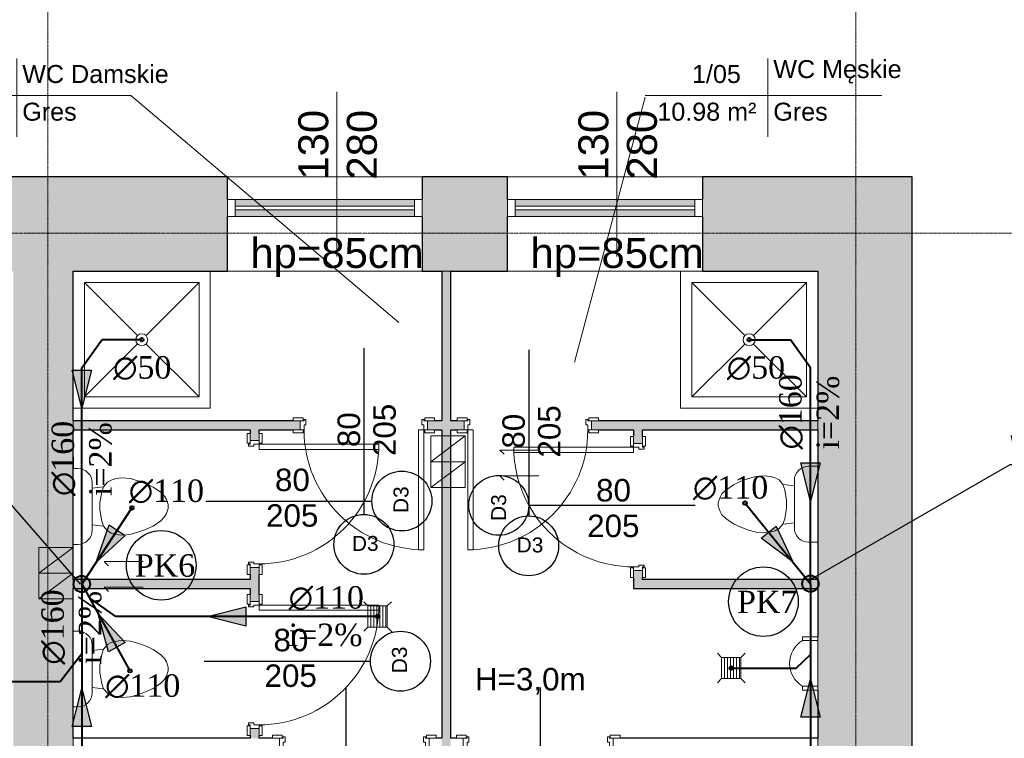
# Model space of a CAD drawing. Header units: inches. Extents: x -112469 to 885939, y -131046 to 286269.
# Tile 117 of 138: x 165295 to 171868, y -42202 to -37402. Entities that reach past the tile are written whole.
import ezdxf
from ezdxf import colors
from ezdxf.entities.mleader import LeaderData, LeaderLine
from ezdxf.math import Vec2, Vec3

# ---------------------------------------------------------------- set-up
doc = ezdxf.new("R2010")
doc.units = ezdxf.units.IN
doc.header["$MEASUREMENT"] = 0
doc.linetypes.add('Linia siatki', pattern=[0.9925, 0.47, -0.2175, 0.0875, -0.2175])
for name, color, linetype, lineweight in [('_IS_kan san', 34, 'Continuous', 40), ('_IS_kan san_opis', 34, 'Continuous', 25), ('A-AREA-IDEN', 251, 'Continuous', 9), ('A-DETL', 251, 'Continuous', 9), ('A-DETL-MEDM', 251, 'Continuous', 25), ('A-DETL-THIN', 251, 'Continuous', 9), ('A-DOOR', 251, 'Continuous', 9), ('A-DOOR-FRAM', 251, 'Continuous', 18), ('A-GLAZ', 251, 'Continuous', 9), ('A-WALL', 251, 'Continuous', 9), ('A-WALL-PATT', 254, 'Continuous', 25), ('G-ANNO-TEXT', 251, 'Continuous', 9), ('I-WALL', 251, 'Continuous', 9), ('P-SANR-FIXT', 251, 'Continuous', 9), ('S-GRID', 251, 'Continuous', 9)]:
    doc.layers.add(name, color=color, linetype=linetype, lineweight=lineweight)
doc.styles.add('Arial_1', font='arial.ttf', dxfattribs={"height": 12})
doc.styles.add('Arial_2', font='arial.ttf', dxfattribs={"height": 10})
doc.styles.add('Arial_3', font='arial.ttf', dxfattribs={"height": 15})
doc.styles.add('Arial_5', font='arial.ttf', dxfattribs={"height": 20})
doc.styles.add('krzysiek', font='times.ttf')
doc.styles.get("Standard").update_dxf_attribs({"font": 'arial.ttf'})

# ---------------------------------------------------------------- blocks, each defined once
blk = doc.blocks.new('Etyk_pom_1_mala - Etyk_pom_1_mala-219433-4_Poziom piętra')
at = {"layer": 'A-AREA-IDEN'}
for p, q in [((-0.0958, 0.1444), (-0.0958, -0.3781)), ((-0.9154, -0.1015), (0.6661, -0.1015))]:
    blk.add_line(p, q, dxfattribs=at)
blk = doc.blocks.new('Pisuar - ścienny - 3D - Pisuar - ścienny - 3D-657644-4_Poziom piętra')
at = {"layer": 'P-SANR-FIXT'}
for p, q in [((-28.69, -31.5), (6.92, -31.5)), ((-28.69, -41.66), (-28.69, -31.5)), ((-26.15, -36.19), (-26.15, -31.5)), ((-26.15, -41.66), (-26.15, -31.5)), ((4.33, -31.5), (4.33, -36.19)), ((4.33, -41.66), (4.33, -31.5)), ((6.92, -31.5), (6.92, -41.66)), ((4.33, -36.19), (-26.15, -36.19)), ((-26.15, -41.66), (-28.69, -41.66)), ((6.92, -41.66), (4.33, -41.66))]:
    blk.add_line(p, q, dxfattribs=at)
blk.add_arc((-10.91, -32.5), 17.78, 211.00272, 328.99728, dxfattribs=at)
blk = doc.blocks.new('wewnetrzne dwupanelowe - 900 x 2100mm-714194-4_Poziom piętra')
at = {"layer": 'A-DOOR'}
for p, q in [((-54.64, 5.32), (-48.14, 5.32)), ((-54.64, 3.32), (-54.64, 5.32)), ((-48.14, 3.32), (-54.64, 3.32)), ((-48.14, 5.32), (-48.14, 3.32)), ((48.13, 5.32), (54.63, 5.32)), ((48.13, 3.32), (48.13, 5.32)), ((54.63, 3.32), (48.13, 3.32)), ((54.63, 5.32), (54.63, 3.32)), ((-54.64, -2.68), (-48.14, -2.68)), ((-54.64, -4.68), (-54.64, -2.68)), ((-48.14, -4.68), (-54.64, -4.68)), ((-48.14, -2.68), (-48.14, -4.68)), ((48.13, -2.68), (54.63, -2.68)), ((48.13, -4.68), (48.13, -2.68)), ((54.63, -4.68), (48.13, -4.68)), ((54.63, -2.68), (54.63, -4.68))]:
    blk.add_line(p, q, dxfattribs=at)
at = {"layer": 'A-DOOR', "lineweight": 18}
for p, q in [((44, -2.68), (47.5, -2.68)), ((44, -97.68), (44, -2.68)), ((47.5, -2.68), (47.5, -97.68)), ((47.5, -97.68), (44, -97.68))]:
    blk.add_line(p, q, dxfattribs=at)
at = {"layer": 'A-DOOR'}
blk.add_arc((47.5, -2.68), 95, 180, 270, dxfattribs=at)
at = {"layer": 'A-DOOR-FRAM'}
for p, q in [((-50, 3.32), (-47.5, 3.32)), ((-50, -2.68), (-50, 3.32)), ((-47.5, 4.31), (-46.23, 4.31)), ((-47.5, 3.32), (-47.5, 4.31)), ((-47.5, 0.82), (-47.5, -2.68)), ((-46.23, 0.82), (-47.5, 0.82)), ((-46.23, 4.31), (-46.23, 0.82)), ((46.23, 4.31), (47.5, 4.31)), ((46.23, 0.82), (46.23, 4.31)), ((47.5, 0.82), (46.23, 0.82)), ((47.5, 4.31), (47.5, 3.32)), ((47.5, 3.32), (50, 3.32)), ((47.5, -2.68), (47.5, 0.82)), ((50, 3.32), (50, -2.68)), ((-47.5, -2.68), (-50, -2.68)), ((50, -2.68), (47.5, -2.68))]:
    blk.add_line(p, q, dxfattribs=at)
blk = doc.blocks.new('Muszla klozetowa domowa - 3D - Muszla klozetowa domowa - 3D-336748-4_Poziom piętra')
at = {"layer": 'P-SANR-FIXT'}
for p, q in [((-25.34, 29.84), (-25.34, 35.97)), ((25.34, 35.97), (25.34, 29.84)), ((15.87, 20.38), (-15.88, 20.38)), ((-12.35, 20.38), (-13.23, 12.7)), ((12.35, 20.38), (13.23, 12.7)), ((-9.74, 13.97), (-13.23, 12.7)), ((-2.54, 15.24), (-9.74, 13.97)), ((2.54, 15.24), (-2.54, 15.24)), ((9.74, 13.97), (2.54, 15.24)), ((13.23, 12.7), (9.74, 13.97)), ((-17.7, 7.62), (-18.38, 5.08)), ((-16.26, 10.16), (-17.7, 7.62)), ((-13.23, 12.7), (-16.26, 10.16)), ((16.26, 10.16), (13.23, 12.7)), ((17.7, 7.62), (16.26, 10.16)), ((18.38, 5.08), (17.7, 7.62)), ((-18.83, 2.53), (-19.05, 0)), ((-19.05, 0), (-18.61, -5.06)), ((-18.38, 5.08), (-18.83, 2.53)), ((18.83, 2.53), (18.38, 5.08)), ((18.61, -5.06), (19.05, 0)), ((19.05, 0), (18.83, 2.53)), ((-18.61, -5.06), (-17.24, -10.16)), ((17.24, -10.16), (18.61, -5.06)), ((-17.24, -10.16), (-15.39, -15.24)), ((15.39, -15.24), (17.24, -10.16)), ((-15.39, -15.24), (-13.02, -20.32)), ((13.02, -20.32), (15.39, -15.24)), ((-13.02, -20.32), (-9.5, -25.4)), ((-9.5, -25.4), (-6.96, -27.94)), ((6.96, -27.94), (9.5, -25.4)), ((9.5, -25.4), (13.02, -20.32)), ((-6.96, -27.94), (-4.76, -29.21)), ((-4.76, -29.21), (-1.27, -30.48)), ((-1.27, -30.48), (1.27, -30.48)), ((1.27, -30.48), (4.76, -29.21)), ((4.76, -29.21), (6.96, -27.94))]:
    blk.add_line(p, q, dxfattribs=at)
for centre, start, end in [((-15.88, 29.84), 180, 270), ((15.87, 29.84), 270, 360)]:
    blk.add_arc(centre, 9.46, start, end, dxfattribs=at)
blk = doc.blocks.new('Kabina prysznicowa - 2D - Kabina prysznicowa - 2D-V1-4_Poziom piętra')
at = {"layer": 'P-SANR-FIXT'}
for p, q in [((0, 0), (0, 91.5)), ((7.5, 84), (42.86, 48.64)), ((7.5, 7.5), (7.5, 84)), ((7.5, 84), (84, 84)), ((84, 84), (48.64, 48.64)), ((84, 84), (84, 7.5)), ((42.99, 42.99), (7.5, 7.5)), ((48.51, 42.99), (84, 7.5)), ((84, 7.5), (7.5, 7.5)), ((91.5, 0), (0, 0))]:
    blk.add_line(p, q, dxfattribs=at)
for start, end in [(360, 180), (180, 360)]:
    blk.add_arc((45.75, 45.75), 4, start, end, dxfattribs=at)
blk = doc.blocks.new('Kabina prysznicowa - 2D - Kabina prysznicowa - 2D-339464-4_Poziom piętra')
at = {"layer": 'P-SANR-FIXT'}
for p, q in [((91.5, 91.5), (91.5, 0)), ((7.5, 84), (42.86, 48.64)), ((7.5, 7.5), (7.5, 84)), ((7.5, 84), (84, 84)), ((84, 84), (48.64, 48.64)), ((84, 84), (84, 7.5)), ((42.99, 42.99), (7.5, 7.5)), ((48.51, 42.99), (84, 7.5)), ((84, 7.5), (7.5, 7.5)), ((91.5, 0), (0, 0))]:
    blk.add_line(p, q, dxfattribs=at)
for start, end in [(360, 180), (180, 360)]:
    blk.add_arc((45.75, 45.75), 4, start, end, dxfattribs=at)
blk = doc.blocks.new('wewnetrzne dwupanelowe - 800 x 2100mm 2-634845-4_Poziom piętra')
at = {"layer": 'A-DOOR', "lineweight": 18}
for p, q in [((40, 82.68), (36.5, 82.68)), ((36.5, 82.68), (36.5, 2.68)), ((40, 2.68), (40, 82.68)), ((36.5, 2.68), (40, 2.68))]:
    blk.add_line(p, q, dxfattribs=at)
at = {"layer": 'A-DOOR'}
for p, q in [((-40.64, 4.68), (-47.14, 4.68)), ((-47.14, 4.68), (-47.14, 2.68)), ((-47.14, 2.68), (-40.64, 2.68)), ((-40.64, 2.68), (-40.64, 4.68)), ((47.13, 4.68), (40.63, 4.68)), ((40.63, 4.68), (40.63, 2.68)), ((40.63, 2.68), (47.13, 2.68)), ((47.13, 2.68), (47.13, 4.68)), ((-40.64, -3.32), (-47.14, -3.32)), ((-47.14, -3.32), (-47.14, -5.32)), ((-47.14, -5.32), (-40.64, -5.32)), ((-40.64, -5.32), (-40.64, -3.32)), ((47.13, -3.32), (40.63, -3.32)), ((40.63, -3.32), (40.63, -5.32)), ((40.63, -5.32), (47.13, -5.32)), ((47.13, -5.32), (47.13, -3.32))]:
    blk.add_line(p, q, dxfattribs=at)
blk.add_arc((40, 2.68), 80, 90, 180, dxfattribs=at)
at = {"layer": 'A-DOOR-FRAM'}
for p, q in [((-40, 2.68), (-42.5, 2.68)), ((-42.5, 2.68), (-42.5, -3.32)), ((-40, -0.82), (-40, 2.68)), ((40, 2.68), (40, -0.82)), ((42.5, 2.68), (40, 2.68)), ((42.5, -3.32), (42.5, 2.68)), ((-42.5, -3.32), (-40, -3.32)), ((-38.73, -0.82), (-40, -0.82)), ((-40, -3.32), (-40, -4.31)), ((-40, -4.31), (-38.73, -4.31)), ((-38.73, -4.31), (-38.73, -0.82)), ((40, -0.82), (38.73, -0.82)), ((38.73, -0.82), (38.73, -4.31)), ((38.73, -4.31), (40, -4.31)), ((40, -4.31), (40, -3.32)), ((40, -3.32), (42.5, -3.32))]:
    blk.add_line(p, q, dxfattribs=at)
blk = doc.blocks.new('wewnetrzne dwupanelowe - 900 x 2100mm-714195-4_Poziom piętra')
at = {"layer": 'A-DOOR', "lineweight": 18}
for p, q in [((47.5, 97.68), (44, 97.68)), ((44, 97.68), (44, 2.68)), ((47.5, 2.68), (47.5, 97.68)), ((44, 2.68), (47.5, 2.68))]:
    blk.add_line(p, q, dxfattribs=at)
at = {"layer": 'A-DOOR'}
for p, q in [((-48.14, 4.68), (-54.64, 4.68)), ((-54.64, 4.68), (-54.64, 2.68)), ((-54.64, 2.68), (-48.14, 2.68)), ((-48.14, 2.68), (-48.14, 4.68)), ((54.63, 4.68), (48.13, 4.68)), ((48.13, 4.68), (48.13, 2.68)), ((48.13, 2.68), (54.63, 2.68)), ((54.63, 2.68), (54.63, 4.68)), ((-48.14, -3.32), (-54.64, -3.32)), ((-54.64, -3.32), (-54.64, -5.32)), ((-54.64, -5.32), (-48.14, -5.32)), ((-48.14, -5.32), (-48.14, -3.32)), ((54.63, -3.32), (48.13, -3.32)), ((48.13, -3.32), (48.13, -5.32)), ((48.13, -5.32), (54.63, -5.32)), ((54.63, -5.32), (54.63, -3.32))]:
    blk.add_line(p, q, dxfattribs=at)
blk.add_arc((47.5, 2.68), 95, 90, 180, dxfattribs=at)
at = {"layer": 'A-DOOR-FRAM'}
for p, q in [((-47.5, 2.68), (-50, 2.68)), ((-50, 2.68), (-50, -3.32)), ((-47.5, -0.82), (-47.5, 2.68)), ((47.5, 2.68), (47.5, -0.82)), ((50, 2.68), (47.5, 2.68)), ((50, -3.32), (50, 2.68)), ((-50, -3.32), (-47.5, -3.32)), ((-46.23, -0.82), (-47.5, -0.82)), ((-47.5, -3.32), (-47.5, -4.31)), ((-47.5, -4.31), (-46.23, -4.31)), ((-46.23, -4.31), (-46.23, -0.82)), ((47.5, -0.82), (46.23, -0.82)), ((46.23, -0.82), (46.23, -4.31)), ((46.23, -4.31), (47.5, -4.31)), ((47.5, -4.31), (47.5, -3.32)), ((47.5, -3.32), (50, -3.32))]:
    blk.add_line(p, q, dxfattribs=at)
blk = doc.blocks.new('wewnetrzne dwupanelowe - 800 x 2100mm 2-634844-4_Poziom piętra')
at = {"layer": 'A-DOOR'}
for p, q in [((-47.14, 5.32), (-40.64, 5.32)), ((-47.14, 3.32), (-47.14, 5.32)), ((-40.64, 3.32), (-47.14, 3.32)), ((-40.64, 5.32), (-40.64, 3.32)), ((40.63, 5.32), (47.13, 5.32)), ((40.63, 3.32), (40.63, 5.32)), ((47.13, 3.32), (40.63, 3.32)), ((47.13, 5.32), (47.13, 3.32)), ((-47.14, -2.68), (-40.64, -2.68)), ((-47.14, -4.68), (-47.14, -2.68)), ((-40.64, -4.68), (-47.14, -4.68)), ((-40.64, -2.68), (-40.64, -4.68)), ((40.63, -2.68), (47.13, -2.68)), ((40.63, -4.68), (40.63, -2.68)), ((47.13, -4.68), (40.63, -4.68)), ((47.13, -2.68), (47.13, -4.68))]:
    blk.add_line(p, q, dxfattribs=at)
at = {"layer": 'A-DOOR', "lineweight": 18}
for p, q in [((36.5, -2.68), (40, -2.68)), ((36.5, -82.68), (36.5, -2.68)), ((40, -2.68), (40, -82.68)), ((40, -82.68), (36.5, -82.68))]:
    blk.add_line(p, q, dxfattribs=at)
at = {"layer": 'A-DOOR'}
blk.add_arc((40, -2.68), 80, 180, 270, dxfattribs=at)
at = {"layer": 'A-DOOR-FRAM'}
for p, q in [((-42.5, 3.32), (-40, 3.32)), ((-42.5, -2.68), (-42.5, 3.32)), ((-40, 4.31), (-38.73, 4.31)), ((-40, 3.32), (-40, 4.31)), ((-40, 0.82), (-40, -2.68)), ((-38.73, 0.82), (-40, 0.82)), ((-38.73, 4.31), (-38.73, 0.82)), ((38.73, 4.31), (40, 4.31)), ((38.73, 0.82), (38.73, 4.31)), ((40, 0.82), (38.73, 0.82)), ((40, 4.31), (40, 3.32)), ((40, 3.32), (42.5, 3.32)), ((40, -2.68), (40, 0.82)), ((42.5, 3.32), (42.5, -2.68)), ((-40, -2.68), (-42.5, -2.68)), ((42.5, -2.68), (40, -2.68))]:
    blk.add_line(p, q, dxfattribs=at)
blk = doc.blocks.new('Muszla klozetowa domowa - 3D - Muszla klozetowa domowa - 3D-412173-4_Poziom piętra')
at = {"layer": 'P-SANR-FIXT'}
for p, q in [((-9.5, 25.4), (-6.96, 27.94)), ((-6.96, 27.94), (-4.76, 29.21)), ((-4.76, 29.21), (-1.27, 30.48)), ((-1.27, 30.48), (1.27, 30.48)), ((1.27, 30.48), (4.76, 29.21)), ((4.76, 29.21), (6.96, 27.94)), ((6.96, 27.94), (9.5, 25.4)), ((-15.39, 15.24), (-13.02, 20.32)), ((-13.02, 20.32), (-9.5, 25.4)), ((9.5, 25.4), (13.02, 20.32)), ((13.02, 20.32), (15.39, 15.24)), ((-17.24, 10.16), (-15.39, 15.24)), ((15.39, 15.24), (17.24, 10.16)), ((-18.61, 5.06), (-17.24, 10.16)), ((17.24, 10.16), (18.61, 5.06)), ((-19.05, 0), (-18.61, 5.06)), ((18.61, 5.06), (19.05, 0)), ((-18.83, -2.53), (-19.05, 0)), ((-18.38, -5.08), (-18.83, -2.53)), ((-17.7, -7.62), (-18.38, -5.08)), ((18.38, -5.08), (17.7, -7.62)), ((18.83, -2.53), (18.38, -5.08)), ((19.05, 0), (18.83, -2.53)), ((-16.26, -10.16), (-17.7, -7.62)), ((-13.23, -12.7), (-16.26, -10.16)), ((-9.74, -13.97), (-13.23, -12.7)), ((-12.35, -20.38), (-13.23, -12.7)), ((13.23, -12.7), (9.74, -13.97)), ((12.35, -20.38), (13.23, -12.7)), ((16.26, -10.16), (13.23, -12.7)), ((17.7, -7.62), (16.26, -10.16)), ((-2.54, -15.24), (-9.74, -13.97)), ((2.54, -15.24), (-2.54, -15.24)), ((9.74, -13.97), (2.54, -15.24)), ((15.87, -20.38), (-15.88, -20.38)), ((-25.34, -29.84), (-25.34, -32.97)), ((25.34, -32.97), (25.34, -29.84))]:
    blk.add_line(p, q, dxfattribs=at)
for centre, start, end in [((-15.88, -29.84), 90, 180), ((15.87, -29.84), 0, 90)]:
    blk.add_arc(centre, 9.46, start, end, dxfattribs=at)
blk = doc.blocks.new('Aluminum_1 szybowe - Okno 130_265 p_85 wymiana-632273-4_Poziom piętra')
at = {"layer": 'A-GLAZ'}
h = blk.add_hatch(color=256, dxfattribs=at)
h.paths.add_polyline_path([(-12.24, 7.73), (-12.24, 12.17), (-132.08, 12.17), (-132.08, 7.73), (-57.74, 7.73)])
h.paths.add_polyline_path([(-57.74, 14.71), (-12.24, 14.71), (-12.24, 19.16), (-132.08, 19.16), (-132.08, 14.71)])
at = {"layer": 'A-GLAZ', "lineweight": 18}
for p, q in [((-132.08, 19.16), (-137.16, 19.16)), ((-137.16, 19.16), (-137.16, 7.73)), ((-132.08, 7.73), (-132.08, 19.16)), ((-12.24, 14.71), (-132.08, 14.71)), ((-132.08, 14.71), (-132.08, 12.17)), ((-7.16, 19.16), (-12.24, 19.16)), ((-12.24, 19.16), (-12.24, 7.73)), ((-12.24, 12.17), (-12.24, 14.71)), ((-7.16, 7.73), (-7.16, 19.16)), ((-137.16, 7.73), (-132.08, 7.73)), ((-132.08, 12.17), (-12.24, 12.17)), ((-12.24, 7.73), (-7.16, 7.73))]:
    blk.add_line(p, q, dxfattribs=at)
at = {"layer": 'A-GLAZ'}
for p, q in [((-132.08, 19.16), (-12.24, 19.16)), ((-12.24, 7.73), (-132.08, 7.73))]:
    blk.add_line(p, q, dxfattribs=at)
blk = doc.blocks.new('PIĘTRO')
at = {"layer": 'A-WALL-PATT', "lineweight": 9}
h = blk.add_hatch(color=251, dxfattribs=at)
h.paths.add_polyline_path([(23852.2, -731.43), (24052.2, -731.43), (24052.2, -101.43), (23386.8, -101.43), (23386.8, -731.43)])
h.paths.add_polyline_path([(19052.2, -731.43), (21012.2, -731.43), (21012.2, -101.43), (19052.2, -101.43)])
h = blk.add_hatch(color=251, dxfattribs=at)
h.paths.add_polyline_path([(27152.2, -731.43), (27152.2, -101.43), (26582.2, -101.43), (26582.2, -731.43), (26772.2, -731.43)])
h.paths.add_polyline_path([(29222.2, -731.43), (29222.2, -101.43), (28452.2, -101.43), (28452.2, -731.43)])
h.paths.add_polyline_path([(24454.07, -731.43), (25282.2, -731.43), (25282.2, -101.43), (24052.2, -101.43), (24052.2, -731.43), (24252.2, -731.43)])
h = blk.add_hatch(color=251, dxfattribs=at)
h.paths.add_polyline_path([(29222.2, -15201.43), (29852.2, -15201.43), (29852.2, -7476.43), (29222.2, -7476.43), (29222.2, -9148.85)])
h.paths.add_polyline_path([(29702.2, -5576.43), (29852.2, -5576.43), (29852.2, -101.43), (29222.2, -101.43), (29222.2, -5576.43), (29587.9, -5576.43)])
for points in [[(24252.2, -5211.43), (24252.2, -731.43), (23852.2, -731.43), (23852.2, -5211.43)], [(26772.2, -5211.43), (26772.2, -731.43), (26712.2, -731.43), (26712.2, -5211.43)], [(25662.62, -1791.43), (25662.62, -1731.43), (24252.2, -1731.43), (24252.2, -1791.43), (25492.62, -1791.43)], [(29222.2, -1791.43), (29222.2, -1731.43), (27822.62, -1731.43), (27822.62, -1791.43), (28509.91, -1791.43)], [(24252.2, -2851.43), (25432.62, -2851.43), (25432.62, -2791.43), (24252.2, -2791.43)], [(29222.2, -2851.43), (29222.2, -2791.43), (28052.62, -2791.43), (28052.62, -2851.43)]]:
    blk.add_hatch(color=251, dxfattribs=at).paths.add_polyline_path(points)
h = blk.add_hatch(color=251, dxfattribs=at)
h.paths.add_polyline_path([(26663.97, -1791.43), (26712.2, -1791.43), (26712.2, -1731.43), (26617.62, -1731.43), (26617.62, -1791.43)])
h.paths.add_polyline_path([(25662.62, -1791.43), (25767.62, -1791.43), (25767.62, -1731.43), (25662.62, -1731.43)])
h = blk.add_hatch(color=251, dxfattribs=at)
h.paths.add_polyline_path([(26815.85, -1791.43), (26862.2, -1791.43), (26862.2, -1731.43), (26772.2, -1731.43), (26772.2, -1791.43)])
h.paths.add_polyline_path([(27822.62, -1791.43), (27822.62, -1731.43), (27712.2, -1731.43), (27712.2, -1791.43), (27758.55, -1791.43)])
h = blk.add_hatch(color=251, dxfattribs=at)
h.paths.add_polyline_path([(25492.62, -3851.43), (25492.62, -3786.46), (25432.62, -3786.46), (25432.62, -3851.43)])
h.paths.add_polyline_path([(25432.62, -2936.46), (25492.62, -2936.46), (25492.62, -2711.46), (25432.62, -2711.46), (25432.62, -2890.11)])
h.paths.add_polyline_path([(25432.62, -1861.46), (25492.62, -1861.46), (25492.62, -1791.43), (25432.62, -1791.43), (25432.62, -1815.11)])
h = blk.add_hatch(color=251, dxfattribs=at)
h.paths.add_polyline_path([(28052.62, -2851.43), (28052.62, -2731.46), (27992.62, -2731.46), (27992.62, -2851.43)])
h.paths.add_polyline_path([(27992.62, -1881.46), (28052.62, -1881.46), (28052.62, -1791.43), (27992.62, -1791.43), (27992.62, -1835.11)])
at = {"layer": 'A-AREA-IDEN', "color": 251}
for p, q in [((26425.44, -1073.34), (24636.73, 442.76)), ((27599.14, -1339.27), (28069.45, 432.02))]:
    blk.add_line(p, q, dxfattribs=at)
at = {"layer": 'A-DETL', "color": 251, "lineweight": 18}
for p, q in [((26868.97, -1831.46), (26638.97, -2003.54)), ((26638.97, -1831.46), (26638.97, -2003.54)), ((26868.97, -1831.46), (26638.97, -1831.46)), ((26868.97, -2003.54), (26868.97, -1831.46)), ((27100.98, -1925.78), (27129.26, -1954.06)), ((27360.98, -1925.78), (27100.98, -1925.78)), ((26868.97, -2003.54), (26638.97, -2175.63)), ((26638.97, -2003.54), (26638.97, -2175.63)), ((26868.97, -2003.54), (26638.97, -2003.54)), ((26868.97, -2175.63), (26868.97, -2003.54)), ((27100.98, -2097.87), (27129.26, -2126.15)), ((27360.98, -2097.87), (27100.98, -2097.87)), ((26868.97, -2175.63), (26638.97, -2175.63)), ((26638.97, -2175.63), (26868.97, -2175.63)), ((24252.2, -2576.46), (24022.2, -2748.54)), ((24022.2, -2576.46), (24022.2, -2748.54)), ((24252.2, -2576.46), (24022.2, -2576.46)), ((24252.2, -2748.54), (24252.2, -2576.46)), ((24459.21, -2670.78), (24487.5, -2699.06)), ((24719.21, -2670.78), (24459.21, -2670.78)), ((24459.21, -2670.78), (24719.21, -2670.78)), ((24252.2, -2748.54), (24022.2, -2920.63)), ((24022.2, -2748.54), (24022.2, -2920.63)), ((24252.2, -2748.54), (24022.2, -2748.54)), ((24252.2, -2748.54), (24022.2, -2748.54)), ((24022.2, -2748.54), (24252.2, -2748.54)), ((24252.2, -2920.63), (24252.2, -2748.54)), ((24459.21, -2842.87), (24487.5, -2871.15)), ((24719.21, -2842.87), (24459.21, -2842.87)), ((24459.21, -2842.87), (24719.21, -2842.87)), ((24252.2, -2920.63), (24022.2, -2920.63)), ((24022.2, -2920.63), (24252.2, -2920.63))]:
    blk.add_line(p, q, dxfattribs=at)
at = {"layer": 'A-DETL-MEDM', "color": 251}
for p, q in [((26192.62, -1246), (26192.62, -2356)), ((27292.62, -1256), (27292.62, -2366)), ((25136.37, -2266.46), (26246.37, -2266.46)), ((28403.12, -2295.22), (27293.12, -2295.22)), ((25126.37, -3336.43), (26236.37, -3336.43)), ((26072.2, -3512.89), (26072.2, -4622.89)), ((27370.42, -3512.89), (27370.42, -4622.89))]:
    blk.add_line(p, q, dxfattribs=at)
for centre in [(26446.37, -2266.46), (27093.12, -2295.22), (26192.62, -2556), (27292.62, -2566), (26436.37, -3336.43)]:
    blk.add_circle(centre, 200, dxfattribs=at)
at = {"layer": 'A-DETL-THIN', "color": 251}
for p, q in [((26011.8, 467.55), (26011.8, -632.45)), ((27881.8, 467.55), (27881.8, -632.45)), ((26219.42, -2967.57), (26191.14, -2939.29)), ((26347.64, -2967.57), (26375.92, -2939.29)), ((26219.42, -3108.17), (26219.42, -2967.57)), ((26219.42, -2967.57), (26347.64, -2967.57)), ((26239.42, -2967.57), (26239.42, -3108.17)), ((26259.42, -2967.57), (26259.42, -3108.17)), ((26279.42, -2967.57), (26279.42, -3108.17)), ((26299.42, -2967.57), (26299.42, -3108.17)), ((26319.42, -2967.57), (26319.42, -3108.17)), ((26339.42, -2967.57), (26339.42, -3108.17)), ((26347.64, -2967.57), (26347.64, -3108.17)), ((26219.42, -3108.17), (26191.14, -3136.46)), ((26347.64, -3108.17), (26219.42, -3108.17)), ((26347.64, -3108.17), (26383.12, -3143.65)), ((28580.9, -3311.85), (28552.62, -3283.56)), ((28709.12, -3311.85), (28737.4, -3283.56)), ((28580.9, -3452.45), (28580.9, -3311.85)), ((28580.9, -3311.85), (28709.12, -3311.85)), ((28600.9, -3311.85), (28600.9, -3452.45)), ((28620.9, -3311.85), (28620.9, -3452.45)), ((28640.9, -3311.85), (28640.9, -3452.45)), ((28660.9, -3311.85), (28660.9, -3452.45)), ((28680.9, -3311.85), (28680.9, -3452.45)), ((28700.9, -3311.85), (28700.9, -3452.45)), ((28709.12, -3311.85), (28709.12, -3452.45)), ((28580.9, -3452.45), (28552.62, -3480.73)), ((28709.12, -3452.45), (28580.9, -3452.45)), ((28709.12, -3452.45), (28737.4, -3480.73))]:
    blk.add_line(p, q, dxfattribs=at)
at = {"layer": 'A-WALL', "color": 251, "lineweight": 25}
for p, q in [((25282.2, -101.43), (23386.8, -101.43)), ((25282.2, -251.43), (25282.2, -101.43)), ((26582.2, -101.43), (26582.2, -251.43)), ((27152.2, -101.43), (26582.2, -101.43)), ((27152.2, -251.43), (27152.2, -101.43)), ((28452.2, -101.43), (28452.2, -251.43)), ((29852.2, -101.43), (28452.2, -101.43)), ((29852.2, -5576.43), (29852.2, -101.43)), ((25282.2, -731.43), (25282.2, -365.73)), ((26582.2, -365.73), (26582.2, -731.43)), ((27152.2, -731.43), (27152.2, -365.73)), ((28452.2, -365.73), (28452.2, -731.43)), ((24252.2, -731.43), (25282.2, -731.43)), ((26582.2, -731.43), (26712.2, -731.43)), ((26712.2, -731.43), (26712.2, -1731.43)), ((26772.2, -1731.43), (26772.2, -731.43)), ((26772.2, -731.43), (27152.2, -731.43)), ((28452.2, -731.43), (29222.2, -731.43)), ((29222.2, -731.43), (29222.2, -1731.43)), ((25721.27, -1731.43), (24252.2, -1731.43)), ((26712.2, -1731.43), (26663.97, -1731.43)), ((26815.85, -1731.43), (26772.2, -1731.43)), ((29222.2, -1731.43), (27758.55, -1731.43)), ((24252.2, -1791.43), (25432.62, -1791.43)), ((25432.62, -1791.43), (25432.62, -1815.11)), ((25492.62, -1791.43), (25721.27, -1791.43)), ((25492.62, -1815.11), (25492.62, -1791.43)), ((26663.97, -1791.43), (26712.2, -1791.43)), ((26712.2, -1791.43), (26712.2, -3851.43)), ((26772.2, -1791.43), (26815.85, -1791.43)), ((26772.2, -3851.43), (26772.2, -1791.43)), ((27758.55, -1791.43), (27992.62, -1791.43)), ((27992.62, -1791.43), (27992.62, -1835.11)), ((28052.62, -1835.11), (28052.62, -1791.43)), ((28052.62, -1791.43), (29222.2, -1791.43)), ((29222.2, -1791.43), (29222.2, -2791.43)), ((25432.62, -2757.81), (25432.62, -2791.43)), ((25492.62, -2890.11), (25492.62, -2757.81)), ((25432.62, -2791.43), (24252.2, -2791.43)), ((27992.62, -2777.81), (27992.62, -2851.43)), ((28052.62, -2791.43), (28052.62, -2777.81)), ((29222.2, -2791.43), (28052.62, -2791.43)), ((24252.2, -2851.43), (25432.62, -2851.43)), ((25432.62, -2851.43), (25432.62, -2890.11)), ((27992.62, -2851.43), (29222.2, -2851.43)), ((29222.2, -2851.43), (29222.2, -3173.37)), ((29222.2, -3529.49), (29222.2, -3851.43)), ((25432.62, -3851.43), (24252.2, -3851.43)), ((25432.62, -3832.81), (25432.62, -3851.43)), ((25492.62, -3851.43), (25492.62, -3832.81)), ((25582.62, -3851.43), (25492.62, -3851.43)), ((26712.2, -3851.43), (26675.32, -3851.43)), ((26809.92, -3851.43), (26772.2, -3851.43)), ((29222.2, -3851.43), (27902.62, -3851.43))]:
    blk.add_line(p, q, dxfattribs=at)
at = {"layer": 'A-WALL', "color": 251}
for p, q in [((25282.2, -101.43), (26582.2, -101.43)), ((27152.2, -101.43), (28452.2, -101.43)), ((26582.2, -731.43), (25282.2, -731.43)), ((26772.2, -731.43), (26712.2, -731.43)), ((28452.2, -731.43), (27152.2, -731.43)), ((24252.2, -1731.43), (24252.2, -1791.43)), ((29222.2, -1791.43), (29222.2, -1731.43)), ((24252.2, -2791.43), (24252.2, -2851.43)), ((29222.2, -2851.43), (29222.2, -2791.43)), ((24252.2, -3851.43), (24252.2, -3911.43)), ((29222.2, -3911.43), (29222.2, -3851.43))]:
    blk.add_line(p, q, dxfattribs=at)
at = {"layer": 'I-WALL', "color": 251, "lineweight": 25}
for p, q in [((24252.2, -1731.43), (24252.2, -731.43)), ((24252.2, -2791.43), (24252.2, -1791.43)), ((24252.2, -3851.43), (24252.2, -2851.43))]:
    blk.add_line(p, q, dxfattribs=at)
at = {"layer": 'S-GRID', "color": 251, "linetype": 'Linia siatki'}
for p, q in [((24082.2, 3814.58), (24082.2, -22310.93)), ((29477.2, 3814.58), (29477.2, -22310.93)), ((-1420.75, -476.43), (33508.1, -476.43))]:
    blk.add_line(p, q, dxfattribs=at)
at = {"layer": 'A-AREA-IDEN', "color": 251, "xscale": 999.9999999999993, "yscale": 999.9999999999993, "zscale": 999.9999999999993}
for p in [(23970.68, 544.22), (28984.9, 544.22)]:
    blk.add_blockref('Etyk_pom_1_mala - Etyk_pom_1_mala-219433-4_Poziom piętra', p, dxfattribs=at)
at = {"layer": 'A-DOOR', "color": 251, "xscale": 10, "yscale": 10, "zscale": 10}
for name, p in [('wewnetrzne dwupanelowe - 800 x 2100mm 2-634844-4_Poziom piętra', (26192.62, -1764.6)), ('wewnetrzne dwupanelowe - 900 x 2100mm-714194-4_Poziom piętra', (26128.97, -3884.6))]:
    blk.add_blockref(name, p, dxfattribs=at)
for name, p, rotation in [('wewnetrzne dwupanelowe - 800 x 2100mm 2-634845-4_Poziom piętra', (27287.2, -1764.6), 180), ('wewnetrzne dwupanelowe - 800 x 2100mm 2-634844-4_Poziom piętra', (25465.79, -2286.46), 89.9999999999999), ('wewnetrzne dwupanelowe - 800 x 2100mm 2-634845-4_Poziom piętra', (28019.44, -2306.46), 90.0000000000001), ('wewnetrzne dwupanelowe - 800 x 2100mm 2-634844-4_Poziom piętra', (25465.79, -3361.46), 89.9999999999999), ('wewnetrzne dwupanelowe - 900 x 2100mm-714195-4_Poziom piętra', (27356.27, -3884.6), 180)]:
    blk.add_blockref(name, p, dxfattribs=dict(at, rotation=rotation))
at = {"layer": 'A-GLAZ', "color": 251, "xscale": 10, "yscale": 10, "zscale": 10}
for p in [(26653.8, -442.99), (28523.8, -442.99)]:
    blk.add_blockref('Aluminum_1 szybowe - Okno 130_265 p_85 wymiana-632273-4_Poziom piętra', p, dxfattribs=at)
at = {"layer": 'P-SANR-FIXT', "color": 251, "xscale": 10, "yscale": 10, "zscale": 10}
for name, p in [('Kabina prysznicowa - 2D - Kabina prysznicowa - 2D-339464-4_Poziom piętra', (24252.2, -1646.43)), ('Kabina prysznicowa - 2D - Kabina prysznicowa - 2D-V1-4_Poziom piętra', (28307.2, -1646.43))]:
    blk.add_blockref(name, p, dxfattribs=at)
for name, p, rotation in [('Muszla klozetowa domowa - 3D - Muszla klozetowa domowa - 3D-336748-4_Poziom piętra', (28862.5, -2288.06), 270.0000000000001), ('Muszla klozetowa domowa - 3D - Muszla klozetowa domowa - 3D-412173-4_Poziom piętra', (24581.9, -2303.06), 269.9999999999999), ('Muszla klozetowa domowa - 3D - Muszla klozetowa domowa - 3D-412173-4_Poziom piętra', (24581.9, -3388.06), 269.9999999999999), ('Pisuar - ścienny - 3D - Pisuar - ścienny - 3D-657644-4_Poziom piętra', (29537.2, -3460.25), 269.9999999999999)]:
    blk.add_blockref(name, p, dxfattribs=dict(at, rotation=rotation))
at = {"layer": 'A-AREA-IDEN', "color": 251, "char_height": 120, "attachment_point": 1, "style": 'Arial_1'}
for s, insert, width in [('WC Męskie', (28925.77, 678.67), 916.3263), ('WC Damskie', (23911.55, 645.93), 1298.7337), ('1/05', (28382.99, 645.93), 424.8944), ('Gres', (23911.55, 394.22), 472.9956), ('10.98 m²', (28151.63, 394.22), 857.8056), ('Gres', (28925.77, 394.22), 472.9956)]:
    blk.add_mtext(s, dxfattribs=dict(at, insert=insert, width=width))
at = {"layer": 'G-ANNO-TEXT', "color": 251, "attachment_point": 1, "rotation": 90}
for s, insert, char_height, width, style in [('130', (25754.51, -119.66), 200, 577.215, 'Arial_5'), ('280', (26078.62, -119.66), 200, 577.215, 'Arial_5'), ('130', (27624.51, -119.66), 200, 577.215, 'Arial_5'), ('280', (27948.62, -119.66), 200, 577.215, 'Arial_5'), ('205', (26254.9, -1966.15), 150, 432.9112, 'Arial_3'), ('80', (26016.77, -1906.62), 150, 288.6075, 'Arial_3'), ('80', (27116.77, -1916.62), 150, 288.6075, 'Arial_3'), ('205', (27354.9, -1976.15), 150, 432.9112, 'Arial_3'), ('D3', (26389.97, -2346.94), 100, 216.4556, 'Arial_2'), ('D3', (27041.87, -2399.73), 100, 216.4556, 'Arial_2'), ('D3', (26379.97, -3416.92), 100, 216.4556, 'Arial_2')]:
    blk.add_mtext(s, dxfattribs=dict(at, insert=insert, char_height=char_height, width=width, style=style))
at = {"layer": 'G-ANNO-TEXT', "color": 251, "attachment_point": 1}
for s, insert, char_height, width, style in [('hp=85cm', (25434.32, -509.74), 200, 1435.0206, 'Arial_5'), ('hp=85cm', (27304.32, -509.74), 200, 1435.0206, 'Arial_5'), ('80', (25598.66, -2049.95), 150, 288.6075, 'Arial_3'), ('80', (27742.5, -2119.37), 150, 288.6075, 'Arial_3'), ('205', (25539.13, -2288.07), 150, 432.9112, 'Arial_3'), ('205', (27682.97, -2357.5), 150, 432.9112, 'Arial_3'), ('D3', (26112.13, -2499.6), 100, 216.4556, 'Arial_2'), ('D3', (27212.13, -2509.6), 100, 216.4556, 'Arial_2'), ('80', (25588.66, -3119.92), 150, 288.6075, 'Arial_3'), ('205', (25529.13, -3358.05), 150, 432.9112, 'Arial_3'), ('H=3,0m', (26933.76, -3381.3), 150, 913.9237, 'Arial_3')]:
    blk.add_mtext(s, dxfattribs=dict(at, insert=insert, char_height=char_height, width=width, style=style))
blk = doc.blocks.new('pion kan')
at = {"layer": '_IS_kan san'}
blk.add_hatch(color=256, dxfattribs=at).paths.add_polyline_path([(128011.8, -50552, -1), (128011.8, -50442, -1)])
blk.add_circle((128011.8, -50497), 55, dxfattribs=at)
blk = doc.blocks.new('strzałka')
at = {"layer": '_IS_kan san_opis'}
blk.add_hatch(color=256, dxfattribs=at).paths.add_polyline_path([(115146, -19438.7), (114891, -19374.6), (115146, -19310.4)])
blk.add_lwpolyline([(115146, -19438.7), (114891, -19374.6), (115146, -19310.4), (115146, -19438.7)], close=True, dxfattribs=at)

msp = doc.modelspace()

# ---------------------------------------------------------------- block references
at = {"layer": '_IS_kan san'}
msp.add_blockref('PIĘTRO', (141400.2, -38350.3), dxfattribs=at)

# ---------------------------------------------------------------- next in the draw order: linework, layer by layer
for p, q in [((165709.4, -39726.4), (165843.2, -39539.2)), ((166109.9, -39539.2), (165843.2, -39539.2)), ((170164.9, -39539.2), (170440, -39539.2)), ((170573.8, -39726.4), (170440, -39539.2)), ((165709.4, -41171.3), (165709.4, -39726.4)), ((170573.8, -41169.1), (170573.8, -39726.4)), ((166044, -40662.6), (165709.4, -41171.3)), ((170137.8, -40630.8), (170573.8, -41169.1)), ((165709.4, -41171.3), (166030.2, -41751.1)), ((165709.4, -41171.3), (165709.4, -43433.3)), ((170573.8, -41169.1), (170573.8, -43433.3)), ((165937.6, -41388.2), (165762.1, -41266.6)), ((167683.7, -41388.2), (165937.6, -41388.2)), ((165565.7, -41821.2), (165709.4, -41636.3)), ((170478.1, -41732.5), (170573.8, -41641)), ((170045.2, -41732.5), (170478.1, -41732.5)), ((165025, -41821.2), (165565.7, -41821.2))]:
    msp.add_line(p, q, dxfattribs=at)
at = {"layer": '_IS_kan san', "ltscale": 10}
for centre in [(166109.9, -39539.2), (170164.9, -39539.2), (170137.8, -40630.8), (166044, -40662.6), (167683.7, -41388.2), (166030.2, -41751.1), (170045.2, -41732.5)]:
    msp.add_circle(centre, 12.1, dxfattribs=at)
at = {"layer": '_IS_kan san_opis', "lineweight": -3, "ltscale": 15}
for centre in [(166239.5, -41045.9), (170260.1, -41288.9)]:
    msp.add_circle(centre, 232.3, dxfattribs=at)

# ---------------------------------------------------------------- next in the draw order: block references
for p, rotation in [((146334.8, -154887.8), 89.99999999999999), ((151199.2, -155508.5), 89.99999999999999), ((86484.1, -126366.5), 56.66582488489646), ((227700, -142504), 128.998920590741), ((127150.1, 68539.2), 298.9553293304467), ((51658.6, -22013.6), 359.9999999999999), ((189948.3, 73085), 270), ((185083.9, 73022.8), 270)]:
    msp.add_blockref('strzałka', p, dxfattribs=dict(rotation=rotation))
for p in [(37697.5, 9325.7), (42561.9, 9327.9)]:
    msp.add_blockref('pion kan', p)

# ---------------------------------------------------------------- next in the draw order: texts
at = {"layer": '_IS_kan san_opis', "ltscale": 15, "char_height": 150, "attachment_point": 1, "style": 'krzysiek'}
for s, insert, width in [('∅50', (165918.5, -39649), 5085.567), ('∅50', (170015.8, -39649.2), 5085.567), ('∅110', (166023.3, -40472.9), 5085.567), ('∅110', (169789.9, -40450.6), 5085.567), ('PK6', (166063.5, -40972.3), 380.431), ('∅110\\Pi=2% ', (167090.6, -41185.4), 5085.567), ('PK7', (170084.1, -41215.3), 380.431), ('∅110', (165865, -41774.4), 5085.567)]:
    msp.add_mtext(s, dxfattribs=dict(at, insert=insert, width=width))
at = {"layer": '_IS_kan san_opis', "ltscale": 15, "char_height": 150, "width": 5085.567, "attachment_point": 1, "rotation": 90, "style": 'krzysiek'}
for insert in [(170364.7, -40272), (165508.2, -40583.3), (165439.3, -41709.5)]:
    msp.add_mtext('∅160\\Pi=2% ', dxfattribs=dict(at, insert=insert))

# ---------------------------------------------------------------- next in the draw order: leaders
at = {"layer": '_IS_kan san_opis', "ltscale": 15}
ml = msp.add_multileader_mtext('Standard', dxfattribs=at)
ml.set_content('{\\fArial Narrow|b0|i0|c238|p34;Wyprowadzić na dach\\Pi zakończyć wywiewką ∅110}', color=256)
ml.set_leader_properties()
ml.build(insert=Vec2(0, 0))
ml.multileader.update_dxf_attribs({"text_left_attachment_type": 6, "text_right_attachment_type": 6, "dogleg_length": 0.36, "arrow_head_size": 0.18})
ctx = ml.context
ctx.base_point, ctx.char_height, ctx.arrow_head_size, ctx.landing_gap_size, ctx.plane_origin = Vec3(162805.1, -40325.6), 150, 0.18, 0.09, Vec3(164955.4, -42895.4)
ctx.left_attachment, ctx.right_attachment, ctx.text_align_type = 6, 6, 2
notes = []
notes.append((ctx, [(0, (1, 1, 0), (164963.5, -40325.6), (-1, 0), 0.36, [(0, [(165700.6, -41173.3)], 0, [])])]))
ctx.mtext.insert, ctx.mtext.alignment, ctx.mtext.line_spacing_style, ctx.mtext.flow_direction = Vec3(164963.1, -40131.5), 3, 2, 5
ml = msp.add_multileader_mtext('Standard', dxfattribs=at)
ml.set_content('{\\fArial Narrow|b0|i0|c238|p34;Wyprowadzić na dach\\Pi zakończyć wywiewką ∅110}', color=256)
ml.set_leader_properties()
ml.build(insert=Vec2(0, 0))
ml.multileader.update_dxf_attribs({"text_left_attachment_type": 6, "text_right_attachment_type": 6, "dogleg_length": 0.36, "arrow_head_size": 0.18})
ctx = ml.context
ctx.base_point, ctx.char_height, ctx.arrow_head_size, ctx.landing_gap_size, ctx.plane_origin = Vec3(171908.7, -40372.6), 150, 0.18, 0.09, Vec3(173435.7, -43536.2)
ctx.left_attachment, ctx.right_attachment = 6, 6
notes.append((ctx, [(0, (1, 1, 0), (171908.3, -40372.6), (1, 0), 0.36, [(0, [(170573.8, -41141.7)], 0, [])])]))
ctx.mtext.insert, ctx.mtext.line_spacing_style, ctx.mtext.flow_direction = Vec3(171908.8, -40178.5), 2, 5
for ctx, leaders in notes:
    for number, flags, end, landing, length, lines in leaders:
        leader = LeaderData()
        leader.index, (leader.has_last_leader_line, leader.has_dogleg_vector, leader.attachment_direction) = number, flags
        leader.last_leader_point, leader.dogleg_vector, leader.dogleg_length = Vec3(end), Vec3(landing), length
        for number, points, colour, breaks in lines:
            line = LeaderLine()
            line.index, line.vertices, line.color, line.breaks = number, Vec3.list(points), colors.encode_raw_color(colour), breaks
            leader.lines.append(line)
        ctx.leaders.append(leader)

doc.saveas('drawing.dxf')
